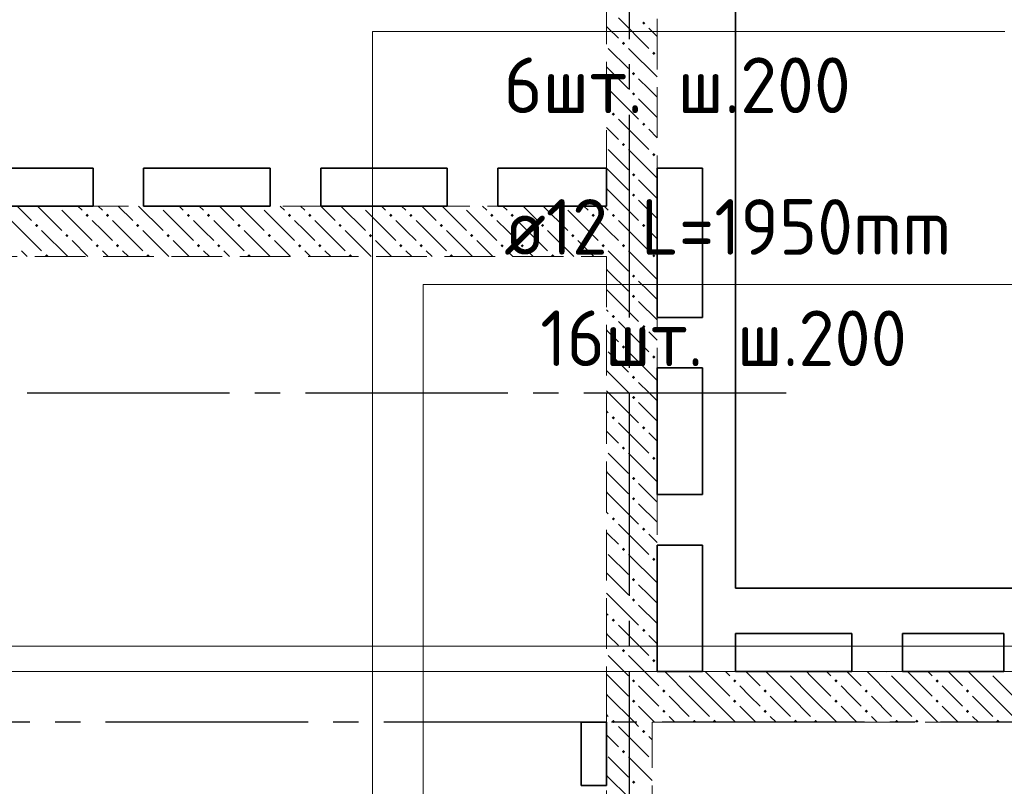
# Model space of a CAD drawing. Header units: millimetres. Extents: x 0 to 64958, y 0 to 42000.
# Tile 31 of 33: x 40270 to 44162, y 34047 to 37076. Entities that reach past the tile are written whole.
import ezdxf

# ---------------------------------------------------------------- set-up
doc = ezdxf.new("R2010")
doc.units = ezdxf.units.MM
doc.linetypes.add('______2', pattern=[270, 200, -70])
doc.linetypes.add('______5', pattern=[1100, 800, -100, 100, -100])
for name, color, linetype, lineweight in [('Standard', 7, 'Continuous', 25), ('ДОП Верх по Х', 7, 'Continuous', 25), ('Оси', 40, '______5', 18), ('Позиционная метка номер позиции', 7, 'Continuous', 13)]:
    doc.layers.add(name, color=color, linetype=linetype, lineweight=lineweight)
doc.layers.add('ЖБ Перекрытие верхний уровень', color=7, linetype='Continuous', lineweight=25, true_color=0xe0e0ff)
doc.layers.add('ЖБ Стена верхний уровень', color=7, linetype='Continuous', lineweight=25, true_color=0x006e00)
doc.styles.add('ISOCPEUR', font='txt')

msp = doc.modelspace()

# ---------------------------------------------------------------- hatches: boundary and pattern name
at = {"layer": 'ЖБ Стена верхний уровень', "linetype": 'Continuous', "lineweight": 18, "transparency": 33554687}
for points in [[(42730.5, 37063.1), (42737, 37069.6), (42743.5, 37063.1), (42737, 37056.6)], [(42650.5, 36983.1), (42657, 36989.6), (42663.5, 36983.1), (42657, 36976.6)], [(42770.5, 36943.1), (42777, 36949.6), (42783.4, 36943.1), (42777, 36936.6)], [(42690.5, 36863.1), (42696.9, 36869.6), (42703.4, 36863.1), (42696.9, 36856.6)], [(42690.5, 36783.1), (42696.9, 36789.6), (42703.4, 36783.1), (42696.9, 36776.6)], [(42610.4, 36703.1), (42616.9, 36709.6), (42623.4, 36703.1), (42616.9, 36696.6)], [(42730.5, 36663.1), (42737, 36669.6), (42743.5, 36663.1), (42737, 36656.6)], [(42650.5, 36583.1), (42657, 36589.6), (42663.5, 36583.1), (42657, 36576.6)], [(42770.5, 36543.1), (42777, 36549.6), (42783.4, 36543.1), (42777, 36536.6)], [(42690.5, 36463.1), (42696.9, 36469.6), (42703.4, 36463.1), (42696.9, 36456.6)], [(42690.5, 36383.1), (42696.9, 36389.6), (42703.4, 36383.1), (42696.9, 36376.6)], [(40420.3, 36340), (40416.9, 36336.6), (40413.6, 36340)], [(40820.3, 36340), (40816.9, 36336.6), (40813.6, 36340)], [(41220.3, 36340), (41216.9, 36336.6), (41213.6, 36340)], [(41620.3, 36340), (41616.9, 36336.6), (41613.6, 36340)], [(42020.3, 36340), (42016.9, 36336.6), (42013.6, 36340)], [(42420.3, 36340), (42416.9, 36336.6), (42413.6, 36340)], [(40530.5, 36303.1), (40537, 36309.6), (40543.5, 36303.1), (40537, 36296.6)], [(40610.4, 36303.1), (40616.9, 36309.6), (40623.4, 36303.1), (40616.9, 36296.6)], [(40930.5, 36303.1), (40937, 36309.6), (40943.5, 36303.1), (40937, 36296.6)], [(41010.4, 36303.1), (41016.9, 36309.6), (41023.4, 36303.1), (41016.9, 36296.6)], [(41330.5, 36303.1), (41337, 36309.6), (41343.5, 36303.1), (41337, 36296.6)], [(41410.4, 36303.1), (41416.9, 36309.6), (41423.4, 36303.1), (41416.9, 36296.6)], [(41730.5, 36303.1), (41737, 36309.6), (41743.5, 36303.1), (41737, 36296.6)], [(41810.4, 36303.1), (41816.9, 36309.6), (41823.4, 36303.1), (41816.9, 36296.6)], [(42130.5, 36303.1), (42137, 36309.6), (42143.5, 36303.1), (42137, 36296.6)], [(42210.4, 36303.1), (42216.9, 36309.6), (42223.4, 36303.1), (42216.9, 36296.6)], [(42530.5, 36303.1), (42537, 36309.6), (42543.5, 36303.1), (42537, 36296.6)], [(42610.4, 36303.1), (42616.9, 36309.6), (42623.4, 36303.1), (42616.9, 36296.6)], [(40330.5, 36263.1), (40337, 36269.6), (40343.5, 36263.1), (40337, 36256.6)], [(40730.5, 36263.1), (40737, 36269.6), (40743.5, 36263.1), (40737, 36256.6)], [(41130.5, 36263.1), (41137, 36269.6), (41143.5, 36263.1), (41137, 36256.6)], [(41530.5, 36263.1), (41537, 36269.6), (41543.5, 36263.1), (41537, 36256.6)], [(41930.5, 36263.1), (41937, 36269.6), (41943.5, 36263.1), (41937, 36256.6)], [(42330.5, 36263.1), (42337, 36269.6), (42343.5, 36263.1), (42337, 36256.6)], [(42730.5, 36263.1), (42737, 36269.6), (42743.5, 36263.1), (42737, 36256.6)], [(40450.5, 36223.1), (40457, 36229.6), (40463.5, 36223.1), (40457, 36216.6)], [(40850.5, 36223.1), (40857, 36229.6), (40863.5, 36223.1), (40857, 36216.6)], [(41250.5, 36223.1), (41257, 36229.6), (41263.5, 36223.1), (41257, 36216.6)], [(41650.5, 36223.1), (41657, 36229.6), (41663.5, 36223.1), (41657, 36216.6)], [(42050.5, 36223.1), (42057, 36229.6), (42063.5, 36223.1), (42057, 36216.6)], [(42450.5, 36223.1), (42457, 36229.6), (42463.5, 36223.1), (42457, 36216.6)], [(40570.5, 36183.1), (40577, 36189.6), (40583.4, 36183.1), (40577, 36176.6)], [(40650.5, 36183.1), (40657, 36189.6), (40663.5, 36183.1), (40657, 36176.6)], [(40970.5, 36183.1), (40977, 36189.6), (40983.4, 36183.1), (40977, 36176.6)], [(41050.5, 36183.1), (41057, 36189.6), (41063.5, 36183.1), (41057, 36176.6)], [(41370.5, 36183.1), (41377, 36189.6), (41383.4, 36183.1), (41377, 36176.6)], [(41450.5, 36183.1), (41457, 36189.6), (41463.5, 36183.1), (41457, 36176.6)], [(41770.5, 36183.1), (41777, 36189.6), (41783.4, 36183.1), (41777, 36176.6)], [(41850.5, 36183.1), (41857, 36189.6), (41863.5, 36183.1), (41857, 36176.6)], [(42170.5, 36183.1), (42177, 36189.6), (42183.4, 36183.1), (42177, 36176.6)], [(42250.5, 36183.1), (42257, 36189.6), (42263.5, 36183.1), (42257, 36176.6)], [(42570.5, 36183.1), (42577, 36189.6), (42583.4, 36183.1), (42577, 36176.6)], [(42650.5, 36183.1), (42657, 36189.6), (42663.5, 36183.1), (42657, 36176.6)], [(40370.5, 36143.1), (40377, 36149.6), (40383.4, 36143.1), (40380.3, 36140), (40373.6, 36140)], [(40770.5, 36143.1), (40777, 36149.6), (40783.4, 36143.1), (40780.3, 36140), (40773.6, 36140)], [(41170.5, 36143.1), (41177, 36149.6), (41183.4, 36143.1), (41180.3, 36140), (41173.6, 36140)], [(41570.5, 36143.1), (41577, 36149.6), (41583.4, 36143.1), (41580.3, 36140), (41573.6, 36140)], [(41970.5, 36143.1), (41977, 36149.6), (41983.4, 36143.1), (41980.3, 36140), (41973.6, 36140)], [(42370.5, 36143.1), (42377, 36149.6), (42383.4, 36143.1), (42380.3, 36140), (42373.6, 36140)], [(42770.5, 36143.1), (42777, 36149.6), (42783.4, 36143.1), (42777, 36136.6)], [(42690.5, 36063.1), (42696.9, 36069.6), (42703.4, 36063.1), (42696.9, 36056.6)], [(42690.5, 35983.1), (42696.9, 35989.6), (42703.4, 35983.1), (42696.9, 35976.6)], [(42610.4, 35903.1), (42616.9, 35909.6), (42623.4, 35903.1), (42616.9, 35896.6)], [(42730.5, 35863.1), (42737, 35869.6), (42743.5, 35863.1), (42737, 35856.6)], [(42650.5, 35783.1), (42657, 35789.6), (42663.5, 35783.1), (42657, 35776.6)], [(42770.5, 35743.1), (42777, 35749.6), (42783.4, 35743.1), (42777, 35736.6)], [(42690.5, 35663.1), (42696.9, 35669.6), (42703.4, 35663.1), (42696.9, 35656.6)], [(42690.5, 35583.1), (42696.9, 35589.6), (42703.4, 35583.1), (42696.9, 35576.6)], [(42610.4, 35503.1), (42616.9, 35509.6), (42623.4, 35503.1), (42616.9, 35496.6)], [(42730.5, 35463.1), (42737, 35469.6), (42743.5, 35463.1), (42737, 35456.6)], [(42650.5, 35383.1), (42657, 35389.6), (42663.5, 35383.1), (42657, 35376.6)], [(42770.5, 35343.1), (42777, 35349.6), (42783.4, 35343.1), (42777, 35336.6)], [(42690.5, 35263.1), (42696.9, 35269.6), (42703.4, 35263.1), (42696.9, 35256.6)], [(42690.5, 35183.1), (42696.9, 35189.6), (42703.4, 35183.1), (42696.9, 35176.6)], [(42610.4, 35103.1), (42616.9, 35109.6), (42623.4, 35103.1), (42616.9, 35096.6)], [(42730.5, 35063.1), (42737, 35069.6), (42743.5, 35063.1), (42737, 35056.6)], [(42650.5, 34983.1), (42657, 34989.6), (42663.5, 34983.1), (42657, 34976.6)], [(42770.5, 34943.1), (42777, 34949.6), (42783.4, 34943.1), (42777, 34936.6)], [(42690.5, 34863.1), (42696.9, 34869.6), (42703.4, 34863.1), (42696.9, 34856.6)], [(42690.5, 34783.1), (42696.9, 34789.6), (42703.4, 34783.1), (42696.9, 34776.6)], [(42610.4, 34703.1), (42616.9, 34709.6), (42623.4, 34703.1), (42616.9, 34696.6)], [(42730.5, 34663.1), (42737, 34669.6), (42743.5, 34663.1), (42737, 34656.6)], [(42650.5, 34583.1), (42657, 34589.6), (42663.5, 34583.1), (42657, 34576.6)], [(42770.5, 34543.1), (42777, 34549.6), (42783.4, 34543.1), (42777, 34536.6)], [(42900.3, 34500), (42896.9, 34496.6), (42893.6, 34500)], [(43300.3, 34500), (43296.9, 34496.6), (43293.6, 34500)], [(43700.3, 34500), (43696.9, 34496.6), (43693.6, 34500)], [(44100.3, 34500), (44096.9, 34496.6), (44093.6, 34500)], [(42690.5, 34463.1), (42696.9, 34469.6), (42703.4, 34463.1), (42696.9, 34456.6)], [(43090.5, 34463.1), (43096.9, 34469.6), (43103.4, 34463.1), (43096.9, 34456.6)], [(43490.5, 34463.1), (43496.9, 34469.6), (43503.4, 34463.1), (43496.9, 34456.6)], [(43890.4, 34463.1), (43896.9, 34469.6), (43903.4, 34463.1), (43896.9, 34456.6)], [(42810.4, 34423.1), (42816.9, 34429.6), (42823.4, 34423.1), (42816.9, 34416.6)], [(43210.4, 34423.1), (43216.9, 34429.6), (43223.4, 34423.1), (43216.9, 34416.6)], [(43610.4, 34423.1), (43616.9, 34429.6), (43623.4, 34423.1), (43616.9, 34416.6)], [(44010.4, 34423.1), (44016.9, 34429.6), (44023.4, 34423.1), (44016.9, 34416.6)], [(42690.5, 34383.1), (42696.9, 34389.6), (42703.4, 34383.1), (42696.9, 34376.6)], [(43090.5, 34383.1), (43096.9, 34389.6), (43103.4, 34383.1), (43096.9, 34376.6)], [(43490.5, 34383.1), (43496.9, 34389.6), (43503.4, 34383.1), (43496.9, 34376.6)], [(43890.4, 34383.1), (43896.9, 34389.6), (43903.4, 34383.1), (43896.9, 34376.6)], [(42810.4, 34343.1), (42816.9, 34349.6), (42823.4, 34343.1), (42816.9, 34336.6)], [(43210.4, 34343.1), (43216.9, 34349.6), (43223.4, 34343.1), (43216.9, 34336.6)], [(43610.4, 34343.1), (43616.9, 34349.6), (43623.4, 34343.1), (43616.9, 34336.6)], [(44010.4, 34343.1), (44016.9, 34349.6), (44023.4, 34343.1), (44016.9, 34336.6)], [(42610.4, 34303.1), (42616.9, 34309.6), (42623.4, 34303.1), (42620.3, 34300), (42613.6, 34300)], [(42620.3, 34300), (42616.9, 34296.6), (42613.6, 34300)], [(42930.5, 34303.1), (42937, 34309.6), (42943.5, 34303.1), (42940.3, 34300), (42933.6, 34300)], [(43010.4, 34303.1), (43016.9, 34309.6), (43023.4, 34303.1), (43020.3, 34300), (43013.6, 34300)], [(43330.5, 34303.1), (43337, 34309.6), (43343.5, 34303.1), (43340.3, 34300), (43333.6, 34300)], [(43410.4, 34303.1), (43416.9, 34309.6), (43423.4, 34303.1), (43420.3, 34300), (43413.6, 34300)], [(43730.5, 34303.1), (43737, 34309.6), (43743.5, 34303.1), (43740.3, 34300), (43733.6, 34300)], [(43810.4, 34303.1), (43816.9, 34309.6), (43823.4, 34303.1), (43820.3, 34300), (43813.6, 34300)], [(44130.5, 34303.1), (44137, 34309.6), (44143.5, 34303.1), (44140.3, 34300), (44133.6, 34300)], [(42730.5, 34263.1), (42737, 34269.6), (42743.5, 34263.1), (42737, 34256.6)], [(42650.5, 34183.1), (42657, 34189.6), (42663.5, 34183.1), (42657, 34176.6)], [(42690.5, 34063.1), (42696.9, 34069.6), (42703.4, 34063.1), (42696.9, 34056.6)]]:
    msp.add_hatch(color=7, dxfattribs=at).paths.add_polyline_path(points, flags=16)

# ---------------------------------------------------------------- linework, layer by layer
at = {"layer": 'Standard', "color": 254, "linetype": 'Continuous', "lineweight": 18, "true_color": 0xc4c4ff, "transparency": 33554687}
for points in [[(6931, 19975), (49549, 19975), (49549, 34600), (6931, 34600), (6931, 19975)], [(7031, 20075), (49449, 20075), (49449, 34500), (7031, 34500), (7031, 20075)]]:
    msp.add_lwpolyline(points, dxfattribs=at)
at = {"layer": 'ДОП Верх по Х', "color": 7, "linetype": 'Continuous', "lineweight": 13, "transparency": 33554687}
for p, q in [((41964.9, 37030), (44006.9, 37030)), ((42164.9, 36030), (44206.9, 36030))]:
    msp.add_line(p, q, dxfattribs=at)
at = {"layer": 'ЖБ Перекрытие верхний уровень', "color": 7, "linetype": 'Continuous', "lineweight": 35, "transparency": 33554687}
for p, q in [((43100, 34830), (43100, 38800)), ((40060, 36490), (40560, 36490)), ((40560, 36490), (40560, 36340)), ((40760, 36340), (40760, 36490)), ((40760, 36490), (41260, 36490)), ((41260, 36490), (41260, 36340)), ((41460, 36340), (41460, 36490)), ((41460, 36490), (41960, 36490)), ((41960, 36490), (41960, 36340)), ((42160, 36340), (42160, 36490)), ((42160, 36490), (42590, 36490)), ((42590, 36490), (42590, 36340)), ((42790, 35900), (42790, 36490)), ((42790, 36490), (42970, 36490)), ((42970, 36490), (42970, 35900)), ((40560, 36340), (40060, 36340)), ((41260, 36340), (40760, 36340)), ((41960, 36340), (41460, 36340)), ((42590, 36340), (42160, 36340)), ((42970, 35900), (42790, 35900)), ((42790, 35700), (42970, 35700)), ((42790, 35200), (42790, 35700)), ((42970, 35700), (42970, 35200)), ((42970, 35200), (42790, 35200)), ((42790, 34500), (42790, 35000)), ((42790, 35000), (42970, 35000)), ((42970, 35000), (42970, 34500)), ((49710, 34830), (43100, 34830)), ((43100, 34500), (43100, 34650)), ((43100, 34650), (43560, 34650)), ((43560, 34650), (43560, 34500)), ((43760, 34500), (43760, 34650)), ((43760, 34650), (44160, 34650)), ((44160, 34650), (44160, 34500)), ((42970, 34500), (42790, 34500)), ((43560, 34500), (43100, 34500)), ((44160, 34500), (43760, 34500)), ((42590, 34300), (42490, 34300)), ((42490, 34300), (42490, 34050)), ((42590, 34050), (42590, 34300)), ((42490, 34050), (42590, 34050))]:
    msp.add_line(p, q, dxfattribs=at)
at = {"layer": 'ЖБ Стена верхний уровень', "color": 251, "linetype": '______2', "lineweight": 13, "true_color": 0x656565, "transparency": 33554687}
for p, q in [((42590, 38800), (42590, 36340)), ((42790, 36340), (42790, 38800)), ((42590, 36340), (40060, 36340)), ((42790, 34500), (42790, 36340)), ((40060, 36140), (42590, 36140)), ((42590, 36140), (42590, 34500)), ((42590, 34500), (42590, 34300)), ((49180, 34500), (42790, 34500)), ((42590, 34300), (42590, 29400)), ((42770, 34300), (49180, 34300)), ((42770, 28720), (42770, 34300))]:
    msp.add_line(p, q, dxfattribs=at)
at = {"layer": 'ЖБ Стена верхний уровень', "color": 9, "linetype": 'Continuous', "lineweight": 18, "true_color": 0xc7c7c7, "transparency": 33554687}
for p, q in [((42637, 37083.1), (42757, 36963.1)), ((42596.9, 37043.1), (42590, 37050.1)), ((42637, 37003.1), (42596.9, 37043.1)), ((42757, 37043.1), (42790, 37010.1)), ((42596.9, 36963.1), (42677, 36883.1)), ((42677, 36963.1), (42790, 36850.1)), ((42596.9, 36883.1), (42590, 36890.1)), ((42596.9, 36883.1), (42677, 36803.1)), ((42757, 36803.1), (42716.9, 36843.1)), ((42590, 36810.1), (42596.9, 36803.1)), ((42596.9, 36803.1), (42716.9, 36683.1)), ((42790, 36770.1), (42757, 36803.1)), ((42716.9, 36763.1), (42790, 36690.1)), ((42590, 36730.1), (42596.9, 36723.1)), ((42637, 36683.1), (42757, 36563.1)), ((42596.9, 36643.1), (42590, 36650.1)), ((42637, 36603.1), (42596.9, 36643.1)), ((42757, 36643.1), (42790, 36610.1)), ((42596.9, 36563.1), (42677, 36483.1)), ((42677, 36563.1), (42790, 36450.1)), ((42596.9, 36483.1), (42590, 36490.1)), ((42596.9, 36483.1), (42677, 36403.1)), ((42757, 36403.1), (42716.9, 36443.1)), ((42590, 36410.1), (42596.9, 36403.1)), ((42596.9, 36403.1), (42660.1, 36340)), ((42790, 36370.1), (42757, 36403.1)), ((42716.9, 36363.1), (42740.1, 36340)), ((40260.1, 36340), (40316.9, 36283.1)), ((40340.1, 36340), (40437, 36243.1)), ((40437, 36323.1), (40557, 36203.1)), ((40500.1, 36340), (40516.9, 36323.1)), ((40580.1, 36340), (40596.9, 36323.1)), ((40660.1, 36340), (40716.9, 36283.1)), ((40740.1, 36340), (40837, 36243.1)), ((40837, 36323.1), (40957, 36203.1)), ((40900.1, 36340), (40916.9, 36323.1)), ((40980.1, 36340), (40996.9, 36323.1)), ((41060.1, 36340), (41116.9, 36283.1)), ((41140.1, 36340), (41237, 36243.1)), ((41237, 36323.1), (41357, 36203.1)), ((41300.1, 36340), (41316.9, 36323.1)), ((41380.1, 36340), (41396.9, 36323.1)), ((41460.1, 36340), (41516.9, 36283.1)), ((41540.1, 36340), (41637, 36243.1)), ((41637, 36323.1), (41757, 36203.1)), ((41700.1, 36340), (41716.9, 36323.1)), ((41780.1, 36340), (41796.9, 36323.1)), ((41860.1, 36340), (41916.9, 36283.1)), ((41940.1, 36340), (42037, 36243.1)), ((42037, 36323.1), (42157, 36203.1)), ((42100.1, 36340), (42116.9, 36323.1)), ((42180.1, 36340), (42196.9, 36323.1)), ((42260.1, 36340), (42316.9, 36283.1)), ((42340.1, 36340), (42437, 36243.1)), ((42437, 36323.1), (42557, 36203.1)), ((42500.1, 36340), (42516.9, 36323.1)), ((42580.1, 36340), (42590, 36330.1)), ((42590, 36330.1), (42596.9, 36323.1)), ((42660.1, 36340), (42716.9, 36283.1)), ((42740.1, 36340), (42790, 36290.1)), ((40237, 36283.1), (40357, 36163.1)), ((40596.9, 36243.1), (40557, 36283.1)), ((40637, 36283.1), (40757, 36163.1)), ((40996.9, 36243.1), (40957, 36283.1)), ((41037, 36283.1), (41157, 36163.1)), ((41396.9, 36243.1), (41357, 36283.1)), ((41437, 36283.1), (41557, 36163.1)), ((41796.9, 36243.1), (41757, 36283.1)), ((41837, 36283.1), (41957, 36163.1)), ((42196.9, 36243.1), (42157, 36283.1)), ((42237, 36283.1), (42357, 36163.1)), ((42590, 36250.1), (42557, 36283.1)), ((42637, 36283.1), (42757, 36163.1)), ((40357, 36243.1), (40460.1, 36140)), ((40637, 36203.1), (40596.9, 36243.1)), ((40757, 36243.1), (40860.1, 36140)), ((41037, 36203.1), (40996.9, 36243.1)), ((41157, 36243.1), (41260.1, 36140)), ((41437, 36203.1), (41396.9, 36243.1)), ((41557, 36243.1), (41660.1, 36140)), ((41837, 36203.1), (41796.9, 36243.1)), ((41957, 36243.1), (42060.1, 36140)), ((42237, 36203.1), (42196.9, 36243.1)), ((42357, 36243.1), (42460.1, 36140)), ((42596.9, 36243.1), (42590, 36250.1)), ((42637, 36203.1), (42596.9, 36243.1)), ((42757, 36243.1), (42790, 36210.1)), ((40540.1, 36140), (40477, 36203.1)), ((40940.1, 36140), (40877, 36203.1)), ((41340.1, 36140), (41277, 36203.1)), ((41740.1, 36140), (41677, 36203.1)), ((42140.1, 36140), (42077, 36203.1)), ((42540.1, 36140), (42477, 36203.1)), ((40277, 36163.1), (40300.1, 36140)), ((40596.9, 36163.1), (40620.1, 36140)), ((40677, 36163.1), (40700.1, 36140)), ((40996.9, 36163.1), (41020.1, 36140)), ((41077, 36163.1), (41100.1, 36140)), ((41396.9, 36163.1), (41420.1, 36140)), ((41477, 36163.1), (41500.1, 36140)), ((41796.9, 36163.1), (41820.1, 36140)), ((41877, 36163.1), (41900.1, 36140)), ((42196.9, 36163.1), (42220.1, 36140)), ((42277, 36163.1), (42300.1, 36140)), ((42596.9, 36163.1), (42677, 36083.1)), ((42677, 36163.1), (42790, 36050.1)), ((42596.9, 36083.1), (42590, 36090.1)), ((42596.9, 36083.1), (42677, 36003.1)), ((42757, 36003.1), (42716.9, 36043.1)), ((42590, 36010.1), (42596.9, 36003.1)), ((42596.9, 36003.1), (42716.9, 35883.1)), ((42790, 35970.1), (42757, 36003.1)), ((42590, 35930.1), (42596.9, 35923.1)), ((42716.9, 35963.1), (42790, 35890.1)), ((42596.9, 35843.1), (42590, 35850.1)), ((42637, 35883.1), (42757, 35763.1)), ((42637, 35803.1), (42596.9, 35843.1)), ((42757, 35843.1), (42790, 35810.1)), ((42596.9, 35763.1), (42677, 35683.1)), ((42677, 35763.1), (42790, 35650.1)), ((42596.9, 35683.1), (42590, 35690.1)), ((42596.9, 35683.1), (42677, 35603.1)), ((42757, 35603.1), (42716.9, 35643.1)), ((42590, 35610.1), (42596.9, 35603.1)), ((42596.9, 35603.1), (42716.9, 35483.1)), ((42790, 35570.1), (42757, 35603.1)), ((42716.9, 35563.1), (42790, 35490.1)), ((42590, 35530.1), (42596.9, 35523.1)), ((42637, 35483.1), (42757, 35363.1)), ((42596.9, 35443.1), (42590, 35450.1)), ((42637, 35403.1), (42596.9, 35443.1)), ((42757, 35443.1), (42790, 35410.1)), ((42596.9, 35363.1), (42677, 35283.1)), ((42677, 35363.1), (42790, 35250.1)), ((42596.9, 35283.1), (42590, 35290.1)), ((42596.9, 35283.1), (42677, 35203.1)), ((42757, 35203.1), (42716.9, 35243.1)), ((42590, 35210.1), (42596.9, 35203.1)), ((42596.9, 35203.1), (42716.9, 35083.1)), ((42790, 35170.1), (42757, 35203.1)), ((42716.9, 35163.1), (42790, 35090.1)), ((42590, 35130.1), (42596.9, 35123.1)), ((42637, 35083.1), (42757, 34963.1)), ((42596.9, 35043.1), (42590, 35050.1)), ((42637, 35003.1), (42596.9, 35043.1)), ((42757, 35043.1), (42790, 35010.1)), ((42596.9, 34963.1), (42677, 34883.1)), ((42677, 34963.1), (42790, 34850.1)), ((42596.9, 34883.1), (42590, 34890.1)), ((42596.9, 34883.1), (42677, 34803.1)), ((42757, 34803.1), (42716.9, 34843.1)), ((42590, 34810.1), (42596.9, 34803.1)), ((42596.9, 34803.1), (42716.9, 34683.1)), ((42790, 34770.1), (42757, 34803.1)), ((42716.9, 34763.1), (42790, 34690.1)), ((42590, 34730.1), (42596.9, 34723.1)), ((42637, 34683.1), (42757, 34563.1)), ((42596.9, 34643.1), (42590, 34650.1)), ((42637, 34603.1), (42596.9, 34643.1)), ((42757, 34643.1), (42790, 34610.1)), ((42596.9, 34563.1), (42660.1, 34500)), ((42677, 34563.1), (42740.1, 34500)), ((42596.9, 34483.1), (42590, 34490.1)), ((42660.1, 34500), (42677, 34483.1)), ((42740.1, 34500), (42796.9, 34443.1)), ((42916.9, 34403.1), (42820.1, 34500)), ((42996.9, 34483.1), (42980.1, 34500)), ((43060.1, 34500), (43077, 34483.1)), ((43140.1, 34500), (43196.9, 34443.1)), ((43316.9, 34403.1), (43220.1, 34500)), ((43396.9, 34483.1), (43380.1, 34500)), ((43460.1, 34500), (43477, 34483.1)), ((43540.1, 34500), (43596.9, 34443.1)), ((43716.9, 34403.1), (43620.1, 34500)), ((43796.9, 34483.1), (43780.1, 34500)), ((43860.1, 34500), (43877, 34483.1)), ((43940.1, 34500), (43996.9, 34443.1)), ((44116.9, 34403.1), (44020.1, 34500)), ((42596.9, 34483.1), (42677, 34403.1)), ((42916.9, 34483.1), (42996.9, 34403.1)), ((42996.9, 34483.1), (43077, 34403.1)), ((43316.9, 34483.1), (43396.9, 34403.1)), ((43396.9, 34483.1), (43477, 34403.1)), ((43716.9, 34483.1), (43796.9, 34403.1)), ((43796.9, 34483.1), (43877, 34403.1)), ((44116.9, 34483.1), (44196.9, 34403.1)), ((42590, 34410.1), (42596.9, 34403.1)), ((42757, 34403.1), (42716.9, 34443.1)), ((43157, 34403.1), (43116.9, 34443.1)), ((43557, 34403.1), (43516.9, 34443.1)), ((43957, 34403.1), (43916.9, 34443.1)), ((42596.9, 34403.1), (42700.1, 34300)), ((42796.9, 34363.1), (42757, 34403.1)), ((42837, 34403.1), (42916.9, 34323.1)), ((42916.9, 34403.1), (42996.9, 34323.1)), ((42996.9, 34403.1), (43100.1, 34300)), ((43196.9, 34363.1), (43157, 34403.1)), ((43237, 34403.1), (43316.9, 34323.1)), ((43316.9, 34403.1), (43396.9, 34323.1)), ((43396.9, 34403.1), (43500.1, 34300)), ((43596.9, 34363.1), (43557, 34403.1)), ((43637, 34403.1), (43716.9, 34323.1)), ((43716.9, 34403.1), (43796.9, 34323.1)), ((43796.9, 34403.1), (43900.1, 34300)), ((43996.9, 34363.1), (43957, 34403.1)), ((44037, 34403.1), (44116.9, 34323.1)), ((44116.9, 34403.1), (44196.9, 34323.1)), ((42590, 34330.1), (42596.9, 34323.1)), ((42716.9, 34363.1), (42780.1, 34300)), ((43116.9, 34363.1), (43180.1, 34300)), ((43516.9, 34363.1), (43580.1, 34300)), ((43916.9, 34363.1), (43980.1, 34300)), ((42700.1, 34300), (42716.9, 34283.1)), ((42837, 34323.1), (42860.1, 34300)), ((43237, 34323.1), (43260.1, 34300)), ((43637, 34323.1), (43660.1, 34300)), ((44037, 34323.1), (44060.1, 34300)), ((42637, 34283.1), (42757, 34163.1)), ((42596.9, 34243.1), (42590, 34250.1)), ((42637, 34203.1), (42596.9, 34243.1)), ((42757, 34243.1), (42770, 34230.1)), ((42596.9, 34163.1), (42677, 34083.1)), ((42677, 34163.1), (42770, 34070.1)), ((42596.9, 34083.1), (42590, 34090.1)), ((42596.9, 34083.1), (42677, 34003.1))]:
    msp.add_line(p, q, dxfattribs=at)
at = {"layer": 'Оси', "color": 8, "linetype": '______5', "lineweight": -3, "transparency": 33554687}
for p, q in [((42680, 38900), (42680, 15270)), ((43300, 35600), (4600, 35600)), ((50210, 34300), (4600, 34300)), ((50210, 34300), (4600, 34300))]:
    msp.add_line(p, q, dxfattribs=at)
at = {"layer": 'Позиционная метка номер позиции', "color": 7, "linetype": 'Continuous', "lineweight": 13, "transparency": 33554687}
for points in [[(42364.9, 29720), (41664.9, 30420), (41664.9, 37030), (44164.9, 37030)], [(42364.9, 32400), (41864.9, 32900), (41864.9, 36030), (44364.9, 36030)]]:
    msp.add_lwpolyline(points, dxfattribs=at)

# ---------------------------------------------------------------- texts
at = {"layer": 'ДОП Верх по Х', "color": 7, "linetype": 'Continuous', "lineweight": 13, "transparency": 33554687, "char_height": 220, "attachment_point": 7, "style": 'ISOCPEUR'}
for s, insert, width in [('\\W0.97;6шт. ш.200 ', (42182.9, 36707.3), 1712.324), ('\\W0.94;ø12 L=1950mm ', (42184.9, 36147.3), 2104.383), ('\\W0.95;16шт. ш.200 ', (42327.9, 35707.3), 1819.906)]:
    msp.add_mtext(s, dxfattribs=dict(at, insert=insert, width=width))

doc.saveas('drawing.dxf')
